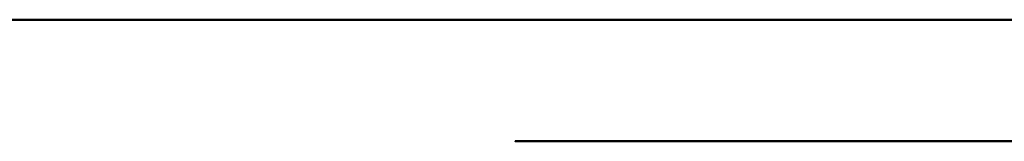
# Model space of a CAD drawing. Header units: millimetres. Extents: x 0 to 359, y -334 to 1.
# Tile 88 of 216: x 155.484 to 157.106, y -295.2 to -295. Entities that reach past the tile are written whole.
import ezdxf

# ---------------------------------------------------------------- set-up
doc = ezdxf.new("R2010")
doc.units = ezdxf.units.MM
doc.header["$MEASUREMENT"] = 0
doc.layers.add('0 Misc', color=7, linetype='Continuous', lineweight=35)

msp = doc.modelspace()

# ---------------------------------------------------------------- linework, layer by layer
at = {"layer": '0 Misc', "color": 160, "linetype": 'Continuous', "lineweight": 50}
for p, q in [((347, -295, 1.5), (12, -295, 1.5)), ((12, -295, 12.5), (347, -295, 12.5))]:
    msp.add_line(p, q, dxfattribs=at).dxf.unprotected_set("ltscale", 0)
at = {"layer": '0 Misc', "color": 160, "linetype": 'Continuous', "lineweight": 50, "extrusion": (0, -1, 0)}
for centre in [(159.9, 322.2, 295.2), (159.9, 157.2, 295.2)]:
    msp.add_circle(centre, 3.6, dxfattribs=at).dxf.unprotected_set("ltscale", 0)
at = {"layer": '0 Misc', "color": 7, "lineweight": 25}
for points, invisible_edges in [([(12, -295, 12.5), (347, -295, 1.5), (347, -295, 12.5)], 1), ([(12, -295, 12.5), (12, -295, 1.5), (347, -295, 1.5)], 12)]:
    msp.add_3dface(points, dxfattribs=dict(at, invisible_edges=invisible_edges))

doc.saveas('drawing.dxf')
